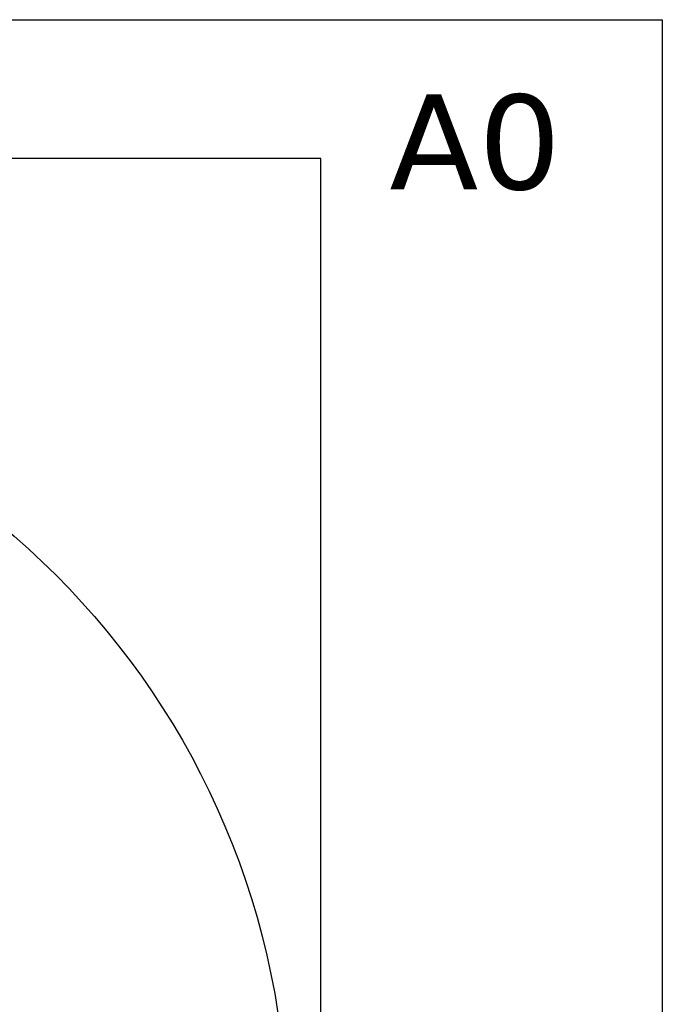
# Model space of a CAD drawing. Header units: millimetres. Extents: x -4107 to 114693, y -37499 to 54671.
# Tile 156 of 156: x 98415 to 114693, y 23653 to 48581. Entities that reach past the tile are written whole.
import ezdxf

# ---------------------------------------------------------------- set-up
doc = ezdxf.new("R2010")
doc.units = ezdxf.units.MM
doc.header["$LTSCALE"] = 50
doc.layers.add('FOK_ BRANDSLANGHASPELS', color=2, linetype='Continuous')
doc.layers.add('FOK_22_BINNENWANDEN', color=2, linetype='Continuous')

# ---------------------------------------------------------------- blocks, each defined once
blk = doc.blocks.new('A$C346C0858')
at = {"layer": 'Defpoints'}
for points in [[(0, 0), (0, 84000), (118800, 84000), (118800, 0)], [(1569, 1982), (110153, 1982), (110153, 80482), (1600, 80482)]]:
    blk.add_lwpolyline(points, close=True, dxfattribs=at)
at = {"layer": 'Defpoints', "insert": (111888, 82107), "char_height": 2400, "width": 18462.76, "attachment_point": 1}
blk.add_mtext('{\\fVerdana|b0|i0|c0|p34;A0}', dxfattribs=at)
blk = doc.blocks.new('A$C4D8164B4')
at = {"layer": 'FOK_ BRANDSLANGHASPELS', "color": 2}
blk.add_circle((20000, 20000), 20000, dxfattribs=at)

msp = doc.modelspace()

# ---------------------------------------------------------------- block references
at = {"layer": 'Defpoints'}
msp.add_blockref('A$C346C0858', (-4107.3, -35418.8), dxfattribs=at)
msp.add_blockref('A$C346C0858', (-4107.3, -35418.8), dxfattribs=at)
at = {"layer": 'FOK_22_BINNENWANDEN', "color": 5}
msp.add_blockref('A$C4D8164B4', (65187.1, 382.2), dxfattribs=at)

doc.saveas('drawing.dxf')
